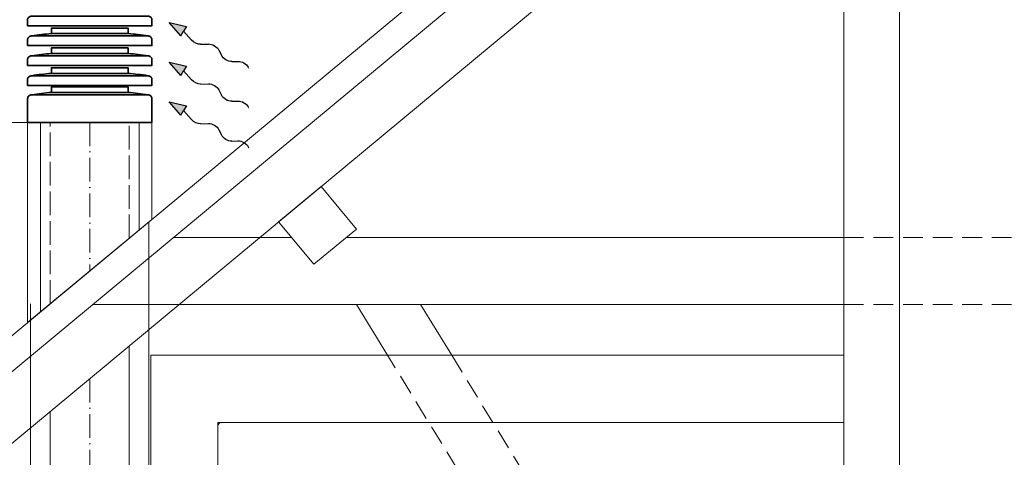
# Model space of a CAD drawing. Header units: millimetres. Extents: x 17747 to 112039, y -74980 to 446921.
# Tile 242 of 256: x 52622 to 55117, y 214318 to 215428. Entities that reach past the tile are written whole.
import ezdxf

# ---------------------------------------------------------------- set-up
doc = ezdxf.new("R2010")
doc.units = ezdxf.units.MM
for name, pattern in [('ACAD_ISO02W100', [15, 12, -3]), ('ACAD_ISO10W100', [18, 12, -3, 0, -3]), ('phl_thick', [0]), ('ČÁRKOVANÁ', [0.75, 0.5, -0.25])]:
    doc.linetypes.add(name, pattern=pattern)
for name, color, linetype, lineweight in [('VZT_09 ODA (SÁNÍ) - OBRYS', 7, 'Continuous', 5), ('VZT_0C ODA (SÁNÍ)', 7, 'Continuous', 5), ('VZT_10 ODA (SÁNÍ) - OSA', 7, 'ACAD_ISO10W100', 5), ('VZT_12 ODA (SÁNÍ) - SKRYTÉ', 3, 'ACAD_ISO02W100', 5), ('VZT_30 DISTRIBUČNÍ PRVKY - OBRYS', 1, 'Continuous', 35), ('VZT_50 POPIS - OBECNE', 7, 'Continuous', 5), ('VZT_IZOLACE - TEPELNÁ', 6, 'IZOLACE TEPELNA', 5)]:
    doc.layers.add(name, color=color, linetype=linetype, lineweight=lineweight)
doc.styles.get("Standard").update_dxf_attribs({"font": 'arial.ttf'})
doc.linetypes.add('IZOLACE', pattern='A,0.00254,-2.54,[134,ltypeshp.shx,S=2.54,R=0,X=-2.54,Y=0],-5.08,[134,ltypeshp.shx,S=2.54,R=180,X=2.54,Y=0],-2.54', length=10.16254)
doc.linetypes.add('IZOLACE TEPELNA', pattern='A,12.7,-1.5,["T",Standard,S=2.54,R=0,X=0,Y=-1.27],-3', length=17.2)

msp = doc.modelspace()

# ---------------------------------------------------------------- linework, layer by layer
at = {"layer": 'VZT_09 ODA (SÁNÍ) - OBRYS'}
for p, q in [((52899.8, 214107), (52899.8, 214600.8)), ((52699.8, 214107), (52699.8, 214434.5))]:
    msp.add_line(p, q, dxfattribs=at)
at = {"layer": 'VZT_0C ODA (SÁNÍ)'}
for p, q in [((52642.3, 214660.1), (52642.3, 215167.6)), ((52957.3, 215167.6), (52957.3, 214921.5)), ((52957.3, 214921.5), (52642.3, 214660.1))]:
    msp.add_line(p, q, dxfattribs=at)
at = {"layer": 'VZT_10 ODA (SÁNÍ) - OSA', "ltscale": 5}
for p, q in [((52799.8, 215167.6), (52799.8, 214790.8)), ((52799.8, 214517.7), (52799.8, 214107))]:
    msp.add_line(p, q, dxfattribs=at)
at = {"layer": 'VZT_12 ODA (SÁNÍ) - SKRYTÉ', "ltscale": 5}
for p, q in [((52699.8, 214707.4), (52699.8, 215167.6)), ((52899.8, 214873.7), (52899.8, 215167.6))]:
    msp.add_line(p, q, dxfattribs=at)
at = {"layer": 'VZT_30 DISTRIBUČNÍ PRVKY - OBRYS', "linetype": 'phl_thick'}
for points in [[(52642.1, 215412.8), (52642.1, 215427.1, -0.414214), (52652.3, 215437.2), (52947.3, 215437.2, -0.414214), (52957.4, 215427.1), (52957.4, 215412.8)], [(52642.1, 215362.4), (52642.1, 215376.7, -0.414214), (52652.3, 215386.8), (52947.3, 215386.8, -0.414214), (52957.4, 215376.7), (52957.4, 215362.4)], [(52642.1, 215312), (52642.1, 215326.3, -0.414214), (52652.3, 215336.4), (52947.3, 215336.4, -0.414214), (52957.4, 215326.3), (52957.4, 215312)], [(52642.1, 215261.6), (52642.1, 215275.9, -0.414214), (52652.3, 215286), (52947.3, 215286, -0.414214), (52957.4, 215275.9), (52957.4, 215261.6)]]:
    msp.add_lwpolyline(points, format="xyb", close=True, dxfattribs=at)
for points in [[(52702.5, 215392.8), (52702.5, 215406.9), (52897, 215406.9), (52897, 215392.8)], [(52702.5, 215342.4), (52702.5, 215356.5), (52897, 215356.5), (52897, 215342.4)], [(52702.5, 215292), (52702.5, 215306.1), (52897, 215306.1), (52897, 215292)], [(52896.9, 215243.6), (52896.9, 215257.7), (52702.6, 215257.7), (52702.6, 215243.6)]]:
    msp.add_lwpolyline(points, close=True, dxfattribs=at)
msp.add_lwpolyline([(52642.3, 215227.5), (52642.3, 215167.6), (52957.3, 215167.6), (52957.3, 215227.5, 0.414214), (52947.1, 215237.6), (52652.4, 215237.6, 0.414214), (52642.3, 215227.5)], format="xyb", dxfattribs=at)
for centre, start, end in [((52756.4, 214730.3), 94.6512, 99.003), ((52843.1, 214730.3), 80.997, 85.3488), ((52756.4, 214679.9), 94.6512, 99.003), ((52843.1, 214679.9), 80.997, 85.3488), ((52756.4, 214629.5), 94.6512, 99.003), ((52843.1, 214629.5), 80.997, 85.3488), ((52756.5, 214581.1), 94.6512, 99.003), ((52843, 214581.1), 80.997, 85.3488)]:
    msp.add_arc(centre, 664.7, start, end, dxfattribs=at)
at = {"layer": 'VZT_50 POPIS - OBECNE', "color": 8, "linetype": 'phl_thick'}
for p, q in [((55191, 216779.1), (50362.5, 212764.2)), ((50407.4, 212710.1), (55191.4, 216688)), ((55192.2, 216506.9), (50730.8, 212797.3)), ((54851.2, 212307), (54851.2, 216223.4)), ((54710.3, 212307), (54710.3, 216106.3)), ((53385.7, 215004.8), (53278, 214915.3)), ((53475.2, 214897.2), (53385.7, 215004.8)), ((53278, 214915.3), (53367.5, 214807.7)), ((53367.5, 214807.7), (53475.2, 214897.2)), ((53011.3, 214875.6), (53311, 214875.6)), ((53449.2, 214875.6), (54710.3, 214875.6)), ((52806.8, 214705.6), (54710.3, 214705.6)), ((53554.2, 214577), (53475.3, 214705.6)), ((53637.9, 214705.6), (53716.7, 214577)), ((52954.3, 214577), (54710.3, 214577)), ((52954.3, 212307), (52954.3, 214577)), ((54710.3, 214407), (53124.3, 214407)), ((53124.3, 212307), (53124.3, 214407))]:
    msp.add_line(p, q, dxfattribs=at)
at = {"layer": 'VZT_50 POPIS - OBECNE', "color": 0, "lineweight": -2}
for p, q in [((53000.6, 215421.1), (53044.7, 215411.1)), ((53030.4, 215387.2), (53000.6, 215421.1)), ((53044.7, 215411.1), (53037.6, 215399.1)), ((53030.4, 215387.2), (53037.6, 215399.1)), ((53037.6, 215399.1), (53057.5, 215376.4)), ((53080.7, 215365.7), (53100.2, 215366.4)), ((53126.8, 215350.6), (53133.1, 215337.7)), ((53000.6, 215320.4), (53044.7, 215310.3)), ((53030.4, 215286.4), (53000.6, 215320.4)), ((53044.7, 215310.3), (53037.6, 215298.3)), ((53159.8, 215321.9), (53175.1, 215322.4)), ((53030.4, 215286.4), (53037.6, 215298.3)), ((53037.6, 215298.3), (53057.5, 215275.6)), ((53080.7, 215264.9), (53100.2, 215265.6)), ((53126.8, 215249.8), (53133.1, 215236.9)), ((53000.6, 215219.5), (53044.7, 215209.5)), ((53030.4, 215185.6), (53000.6, 215219.5)), ((53044.7, 215209.5), (53037.6, 215197.5)), ((53159.8, 215221.1), (53175.1, 215221.7)), ((53030.4, 215185.6), (53037.6, 215197.5)), ((53037.6, 215197.5), (53057.5, 215174.8)), ((53080.7, 215164.1), (53100.2, 215164.8)), ((53126.8, 215149), (53133.1, 215136.1)), ((53159.8, 215120.3), (53175.1, 215120.8))]:
    msp.add_line(p, q, dxfattribs=at)
at = {"layer": 'VZT_50 POPIS - OBECNE'}
for p, q in [((53201.2, 215307.5), (53203, 215304.3)), ((53201.2, 215206.7), (53203, 215203.5)), ((53201.2, 215105.9), (53203, 215102.7))]:
    msp.add_line(p, q, dxfattribs=at)
at = {"layer": 'VZT_50 POPIS - OBECNE', "linetype": 'phl_thick'}
msp.add_line((52649.8, 215167.6), (52155.1, 215167.6), dxfattribs=at)
at = {"layer": 'VZT_50 POPIS - OBECNE', "color": 8, "linetype": 'ČÁRKOVANÁ', "ltscale": 100}
for p, q in [((54710.3, 214875.6), (55989.8, 214875.6)), ((54710.3, 214705.6), (55989.8, 214705.6)), ((54945.7, 212307), (53554.2, 214577)), ((53716.7, 214577), (55108.2, 212307))]:
    msp.add_line(p, q, dxfattribs=at)
at = {"layer": 'VZT_50 POPIS - OBECNE', "linetype": 'phl_thick'}
msp.add_arc((53134.4, 214396.9), 10.1, 90, 180, dxfattribs=at)
at = {"layer": 'VZT_50 POPIS - OBECNE', "color": 0, "lineweight": -2, "extrusion": (0, 0, -1)}
for centre, start_param, end_param in [((53072.1, 215381.6), 3.908129, 5.191299), ((53108.7, 215350.5), 0.766537, 2.375056), ((53151.2, 215337.8), 3.908129, 5.516649), ((53183.6, 215306.5), 0.766537, 2.320574), ((53072.1, 215280.8), 3.908129, 5.191299), ((53108.7, 215249.7), 0.766537, 2.375056), ((53151.2, 215237), 3.908129, 5.516649), ((53183.6, 215205.7), 0.766537, 2.320574), ((53072.1, 215180), 3.908129, 5.191299), ((53108.7, 215148.9), 0.766537, 2.375056), ((53151.2, 215136.2), 3.908129, 5.516649), ((53183.6, 215104.9), 0.766537, 2.320574)]:
    msp.add_ellipse(centre, major_axis=(-18.5, 11), ratio=0.625, start_param=start_param, end_param=end_param, dxfattribs=at)
at = {"layer": 'VZT_50 POPIS - OBECNE', "color": 0, "lineweight": -2}
for points in [[(53030.4, 215387.2), (53044.7, 215411.1), (53000.6, 215421.1)], [(53030.4, 215286.4), (53044.7, 215310.3), (53000.6, 215320.4)], [(53030.4, 215185.6), (53044.7, 215209.5), (53000.6, 215219.5)]]:
    msp.add_solid(points, dxfattribs=at)
at = {"layer": 'VZT_IZOLACE - TEPELNÁ', "linetype": 'IZOLACE'}
for p, q in [((52674.8, 214687), (52674.8, 215167.6)), ((52924.8, 214894.5), (52924.8, 215167.6))]:
    msp.add_line(p, q, dxfattribs=at)
at = {"layer": 'VZT_IZOLACE - TEPELNÁ', "ltscale": 10}
for p, q in [((52949.8, 214107), (52949.8, 214915.3)), ((52649.8, 214107), (52649.8, 214707.6))]:
    msp.add_line(p, q, dxfattribs=at)

doc.saveas('drawing.dxf')
